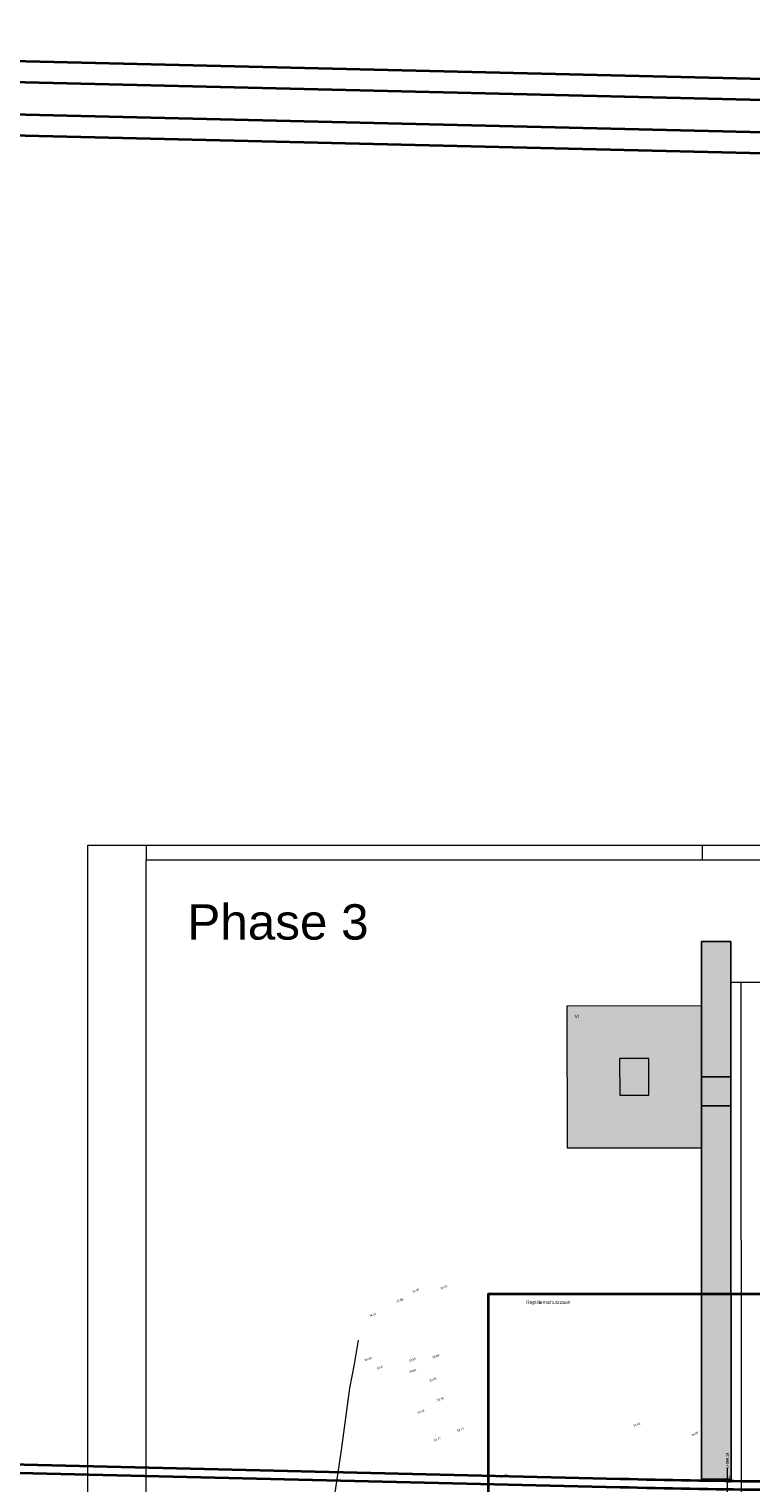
# Model space of a CAD drawing. Header units: metres. Extents: x -5203299 to 2078834, y 245743 to 5816291.
# Tile 227 of 256: x 366248 to 366372, y 5814224 to 5814473. Entities that reach past the tile are written whole.
import ezdxf

# ---------------------------------------------------------------- set-up
doc = ezdxf.new("R2010")
doc.units = ezdxf.units.M
doc.header["$LTSCALE"] = 0.5
doc.linetypes.add('ISO-02 Strichlinie', pattern=[3.81, 3.048, -0.762])
for name, color, linetype, lineweight in [('01.01_Text-Beschriftung Geschosse', 7, 'Continuous', 25), ('02.00_Gebäude-Dachlinien Neubau etc', 7, 'Continuous', 9), ('02.02_Nutzung. Gebäude-Gewerbe Neubau', 7, 'Continuous', 9), ('30 -39 Baustelle- Fläche', 7, 'Continuous', 15), ('70 -74 Zeichnungsblatt- 4 Plankopf Linie', 7, 'Continuous', 13), ('99.02_Vermesserplan-Höhe SWP', 7, 'Continuous', 18), ('99.02_Vermesserplan-Linie Zaun', 7, 'Continuous', 18), ('99.04_Erschließung_VP-KRA_S-LP-Krampnitz 1.BA$0$S-Beschriftung-2', 7, 'Continuous', 20), ('99.04_Erschließung_VP-S-Borde-Kantenstein', 7, 'Continuous', 25), ('Keine', 7, 'Continuous', 9)]:
    doc.layers.add(name, color=color, linetype=linetype, lineweight=lineweight)
for name, color, linetype, lineweight, true_color in [('99.04_1.BA Verkehrsanlagen-Achse', 1, 'Continuous', 20, 0xff0000), ('99.04_Erschließung_VP-KRA_S-LP-Krampnitz 1.BA$0$S-Achse', 1, 'Continuous', 20, 0xff0000), ('99.04_Erschließung_VP-S-Achse', 1, 'Continuous', 20, 0xff0000), ('99.04_Erschließung_VP-S-Farben-Gehweg-Betonsteinpflaster', 7, 'Continuous', 25, 0xffd6a8), ('99.04_Erschließung_VP-S-Farben-Grünflächen', 7, 'Continuous', 25, 0xc2e687), ('99.04_Gleisplanung VP 02_23-EB-1236L-A-FAHRKANTE', 150, 'Continuous', 35, 0x007fff), ('99.04_Gleisplanung VP 02_23-EB-1236R-A-FAHRKANTE', 150, 'Continuous', 35, 0x007fff)]:
    doc.layers.add(name, color=color, linetype=linetype, lineweight=lineweight, true_color=true_color)
doc.styles.add('Arial', font='arial.ttf')
doc.styles.add('Arial (bold)', font='arialbd.ttf')

# ---------------------------------------------------------------- blocks, each defined once
blk = doc.blocks.new('_23-07-06_Massenplan_TB_Weiterführende Schule (3D)')
at = {"layer": '02.02_Nutzung. Gebäude-Gewerbe Neubau', "linetype": 'Continuous', "lineweight": 0}
blk.add_hatch(color=9, dxfattribs=at).paths.add_polyline_path([(-252.44, 75.56), (-229.44, 75.58), (-229.46, 99.83), (-252.46, 99.81)])
at = {"layer": '99.04_Erschließung_VP-S-Farben-Gehweg-Betonsteinpflaster', "linetype": 'Continuous', "lineweight": 0, "true_color": 0xffd6a8}
blk.add_hatch(color=41, dxfattribs=at).paths.add_polyline_path([(-229.45, 87.73), (-229.44, 82.73), (-224.44, 82.73), (-224.45, 87.73)])
at = {"layer": '99.04_Erschließung_VP-S-Farben-Grünflächen', "linetype": 'Continuous', "lineweight": 0, "true_color": 0xc2e687}
for points in [[(-224.47, 110.84), (-229.47, 110.83), (-229.45, 87.73), (-224.45, 87.73)], [(-224.44, 82.73), (-229.44, 82.73), (-229.44, 18.89), (-224.39, 18.89)]]:
    blk.add_hatch(color=71, dxfattribs=at).paths.add_polyline_path(points)
at = {"layer": '02.00_Gebäude-Dachlinien Neubau etc', "flags": 128}
blk.add_lwpolyline([(-243.44, 84.57), (-238.44, 84.57), (-238.45, 90.82), (-243.45, 90.82)], close=True, dxfattribs=at)
at = {"layer": '02.02_Nutzung. Gebäude-Gewerbe Neubau', "flags": 128}
blk.add_lwpolyline([(-252.44, 75.56), (-229.44, 75.58), (-229.46, 99.83), (-252.46, 99.81)], close=True, dxfattribs=at)
at = {"layer": '99.02_Vermesserplan-Linie Zaun', "color": 7, "linetype": 'Continuous', "lineweight": 18}
for p, q in [((-288.78, 38.59), (-288.1, 42.68)), ((-289.55, 34.49), (-288.78, 38.59)), ((-290.96, 23.89), (-289.55, 34.49)), ((-292.86, 11.36), (-290.96, 23.89))]:
    blk.add_line(p, q, dxfattribs=at)
at = {"layer": '99.04_1.BA Verkehrsanlagen-Achse', "linetype": 'Continuous', "lineweight": 20}
blk.add_line((14.29, 104.04), (-224.46, 103.84), dxfattribs=at)
at = {"layer": '99.04_Erschließung_VP-KRA_S-LP-Krampnitz 1.BA$0$S-Achse', "linetype": 'Continuous'}
for p, q in [((14.29, 104.04), (-224.46, 103.84)), ((-222.64, 15.77), (-222.71, 103.84))]:
    blk.add_line(p, q, dxfattribs=at)
at = {"layer": '99.04_Erschließung_VP-KRA_S-LP-Krampnitz 1.BA$0$S-Beschriftung-2', "linetype": 'Continuous'}
blk.add_line((-225.06, 20.77), (-225.06, 15.77), dxfattribs=at)
at = {"layer": '99.04_Erschließung_VP-S-Achse', "linetype": 'Continuous'}
for p, q in [((14.29, 104.04), (-224.46, 103.84)), ((-222.64, 15.77), (-222.71, 103.84))]:
    blk.add_line(p, q, dxfattribs=at)
at = {"layer": '99.04_Erschließung_VP-S-Borde-Kantenstein', "lineweight": 9}
for p, q in [((-229.45, 87.73), (-224.45, 87.73)), ((-229.44, 82.73), (-224.44, 82.73))]:
    blk.add_line(p, q, dxfattribs=at)
at = {"layer": '99.04_Erschließung_VP-S-Farben-Gehweg-Betonsteinpflaster', "flags": 128}
blk.add_lwpolyline([(-229.45, 87.73), (-229.44, 82.73), (-224.44, 82.73), (-224.45, 87.73)], close=True, dxfattribs=at)
at = {"layer": '99.04_Erschließung_VP-S-Farben-Grünflächen', "flags": 128}
for points in [[(-224.47, 110.84), (-229.47, 110.83), (-229.45, 87.73), (-224.45, 87.73)], [(-224.44, 82.73), (-229.44, 82.73), (-229.44, 18.89), (-224.39, 18.89)]]:
    blk.add_lwpolyline(points, close=True, dxfattribs=at)
at = {"layer": '99.04_Gleisplanung VP 02_23-EB-1236R-A-FAHRKANTE', "flags": 128}
for points in [[(563.02, 18.31), (-195.63, 18.36), (-195.63, 18.36, -0.005965), (-243.33, 18.93), (-544.41, 26.14)], [(563.02, 16.88), (-195.63, 16.93, -0.005965), (-243.36, 17.5), (-544.44, 24.7)]]:
    blk.add_lwpolyline(points, format="xyb", dxfattribs=at)
at = {"layer": '01.01_Text-Beschriftung Geschosse', "color": 7, "insert": (-251.15, 98.34), "char_height": 0.604, "width": 6.2318, "attachment_point": 1, "rotation": 0.0481, "line_spacing_factor": 4, "style": 'Arial'}
blk.add_mtext('VI', dxfattribs=at)
at = {"layer": '99.02_Vermesserplan-Höhe SWP', "color": 7, "char_height": 0.36, "rotation": 20.7002, "line_spacing_factor": 0.251004, "style": 'Arial'}
for s, insert, attachment_point in [('33.98', (-281.62, 49.28), 4), ('34.00', (-277.71, 51.36), 6), ('33.91', (-274.06, 51.52), 4), ('34.10', (-286.24, 46.79), 4), ('34.08', (-286.47, 39.62), 2), ('33.88', (-275.53, 39.86), 1), ('0.00', (-283.99, 38.36), 3), ('33.95', (-278.32, 39.56), 6), ('33.81', (-278.18, 37.68), 6), ('33.81', (-275.91, 35.73), 4), ('33.76', (-274.71, 32.34), 4), ('33.76', (-276.81, 30.68), 6), ('33.77', (-271.32, 27.32), 1), ('34.42', (-241.17, 28.18), 1), ('33.77', (-274.03, 25.96), 6), ('34.07', (-230.04, 27.05), 3), ('33.88', (-262.68, 19.88), 3)]:
    blk.add_mtext(s, dxfattribs=dict(at, insert=insert, attachment_point=attachment_point))
at = {"layer": '99.04_Erschließung_VP-KRA_S-LP-Krampnitz 1.BA$0$S-Beschriftung-2', "char_height": 0.45, "rotation": 90, "line_spacing_factor": 1.012097, "style": 'Arial (bold)'}
for s, insert, attachment_point in [('1+166.15', (-225.06, 20.77), 4), ('R=∞', (-224.94, 18.27), 1)]:
    blk.add_mtext(s, dxfattribs=dict(at, insert=insert, attachment_point=attachment_point))
blk = doc.blocks.new('Gruppe-910')
at = {"layer": '30 -39 Baustelle- Fläche', "color": 171, "linetype": 'Continuous', "lineweight": 35, "true_color": 0x7f7fff, "flags": 128}
for points in [[(-219.14, 50.54), (-265.89, 50.54), (-265.9, 0.03), (-270.13, -44.32), (-270.13, -108.94)], [(-63.58, 37.5), (-132.5, 37.5), (-219.14, 50.54)], [(-63.58, 37.5), (6.74, 37.5), (6.74, 17.22), (-5.51, 17.22)], [(-5.27, 8.62), (3.8, 7.56), (6.74, 6.51), (6.74, -101.88), (4.99, -101.88), (4.99, -86.22)], [(-270.13, -108.94), (-253.44, -113.14), (-248.33, -110.52), (-239.61, -105.17)], [(-5.09, -110.84), (-5.09, -120.84), (0.26, -120.84), (0.26, -141.1), (-5.88, -155.19), (-28.65, -171.01), (-41.3, -171.9), (-67.44, -165.61), (-69.45, -170.98), (-216.3, -123), (-196.4, -123.02)]]:
    blk.add_lwpolyline(points, dxfattribs=at)
blk = doc.blocks.new('_BE Phase 3 (2D)')
at = {"layer": 'Keine', "color": 7}
blk.add_blockref('Gruppe-910', (0, 0), dxfattribs=at)
at = {"layer": '30 -39 Baustelle- Fläche', "color": 171, "true_color": 0x7f7fff, "insert": (-255.65, 49.48), "char_height": 0.6041, "attachment_point": 2, "line_spacing_factor": 0.971243, "style": 'Arial'}
blk.add_mtext('Reptilienschutzzaun', dxfattribs=at)
blk = doc.blocks.new('Plankopf')
at = {"layer": '70 -74 Zeichnungsblatt- 4 Plankopf Linie', "color": 7, "linetype": 'ISO-02 Strichlinie', "lineweight": 5, "transparency": 33554687}
for p, q in [((-0.5745, 0.4205), (-0.5745, 0.4155)), ((-0.3845, 0.4205), (-0.3845, 0.4155))]:
    blk.add_line(p, q, dxfattribs=at)
at = {"layer": '70 -74 Zeichnungsblatt- 4 Plankopf Linie', "transparency": 33554687, "flags": 128}
for points in [[(-0.5945, 0.4205), (0.5945, 0.4205), (0.5945, -0.4205), (-0.5945, -0.4205)], [(-0.5745, -0.4155), (-0.5745, 0.4155), (0.5895, 0.4155), (0.5895, -0.4155)]]:
    blk.add_lwpolyline(points, close=True, dxfattribs=at)
at = {"layer": '70 -74 Zeichnungsblatt- 4 Plankopf Linie', "color": 0, "flags": 1}
for tag in ['Approval', 'Approval', 'Approval', 'Approval', 'Approval', 'AR_Genehmigt_-_Datum', 'Auto_Generate_Page_Number', 'Auto_Total_Num_Sheets', 'Auftraggeber', 'Auftraggeber_Zusatz_-1-', 'Auftraggeber_Zusatz_-2-', 'Architekt', 'Architekt_Zusatz_-1-', 'Architekt_Zusatz_-2-', 'Approval', 'Current_Plot_Date', 'Scale', 'Sheet_Number', 'Sheet_Title', 'Teil', 'Gewerk', 'Total_Num_Sheets', 'Tragwerksplanung', 'Tragwerksplanung_Zusatz_-1-', 'Tragwerksplanung_Zusatz_-2-', 'Geschäftszeichen', 'Zone', 'Zone', 'Zone', 'Zone', 'Zone', 'Status', 'TGA', 'TGA_Zusatz_-1-', 'TGA_Zusatz_-2-', 'Zone', 'Number', 'Publish_Date', 'Number', 'Publish_Date', 'Number', 'Publish_Date', 'Number', 'Publish_Date', 'Number', 'Publish_Date', 'Planungsgrundlagen', 'Plot_Date_Format', 'BH_Genehmigt_-_Datum', 'Papiermaße', 'Ebene', 'Page_Number', 'Plannummer_Fachplaner', 'File_Name', 'File_Name_Include_Path', 'Projektname_Zusatz', 'Project_Address', 'Landschaftsarchitekt', 'Landschaftsarchitekten_Zusatz-1-', 'Landschaftsarchitekten_Zusatz_-2-', 'Höhe_üNHN', 'Leistungsphase', 'Number', 'Publish_Date', 'Recipients', 'Recipients', 'Recipients', 'Recipients', 'Recipients', 'Project_Date', 'Project_ID', 'Project_Name', 'Recipients', 'Date', 'Note', 'Date', 'Note', 'Date', 'Note', 'Date', 'Note', 'Date', 'Note', 'Format', 'Date', 'Date', 'Note']:
    blk.add_attdef(tag, (-0.5945, -0.4205), '', height=0.00018, dxfattribs=at)
blk = doc.blocks.new('_23-07-06_Massenplan_TB_Weiterführende Schule-3 (3D)')
at = {"layer": '99.04_Gleisplanung VP 02_23-EB-1236L-A-FAHRKANTE', "flags": 128}
for points in [[(-195.677, 14.713, -0.005965), (-243.369, 15.285), (-544.421, 22.489)], [(-195.677, 13.278, -0.005965), (-243.404, 13.85), (-243.404, 13.85), (-243.404, 13.85), (-544.456, 21.055, -0.000153)]]:
    blk.add_lwpolyline(points, format="xyb", dxfattribs=at)
at = {"layer": '99.04_Gleisplanung VP 02_23-EB-1236R-A-FAHRKANTE', "flags": 128}
for points in [[(-195.633, 18.362, -0.005965), (-243.325, 18.934), (-544.406, 26.139)], [(-195.633, 16.927, -0.005965), (-243.36, 17.5), (-544.44, 24.705)]]:
    blk.add_lwpolyline(points, format="xyb", dxfattribs=at)

msp = doc.modelspace()

# ---------------------------------------------------------------- block references
at = {"layer": 'Keine', "color": 1}
msp.add_blockref('_23-07-06_Massenplan_TB_Weiterführende Schule (3D)', (366592.8, 5814205.71), dxfattribs=at)

# ---------------------------------------------------------------- next in the draw order: block references
msp.add_blockref('_BE Phase 3 (2D)', (366592.8, 5814205.71), dxfattribs=at)

# ---------------------------------------------------------------- next in the draw order: block references
at = {"layer": '70 -74 Zeichnungsblatt- 4 Plankopf Linie', "xscale": 500, "yscale": 500, "zscale": 500}
msp.add_blockref('Plankopf', (366555.71, 5814122.76), dxfattribs=at)

# ---------------------------------------------------------------- next in the draw order: block references
at = {"layer": 'Keine', "color": 1, "xscale": 2.5, "yscale": 2.5, "zscale": 2.5}
msp.add_blockref('_23-07-06_Massenplan_TB_Weiterführende Schule-3 (3D)', (367377.8, 5814407.22), dxfattribs=at)

# ---------------------------------------------------------------- next in the draw order: texts
at = {"layer": 'Keine', "color": 7, "insert": (366275.49, 5814316.8), "char_height": 6.041, "attachment_point": 7, "line_spacing_factor": 0.970891, "style": 'Arial'}
msp.add_mtext('Phase 3', dxfattribs=at)

doc.saveas('drawing.dxf')
